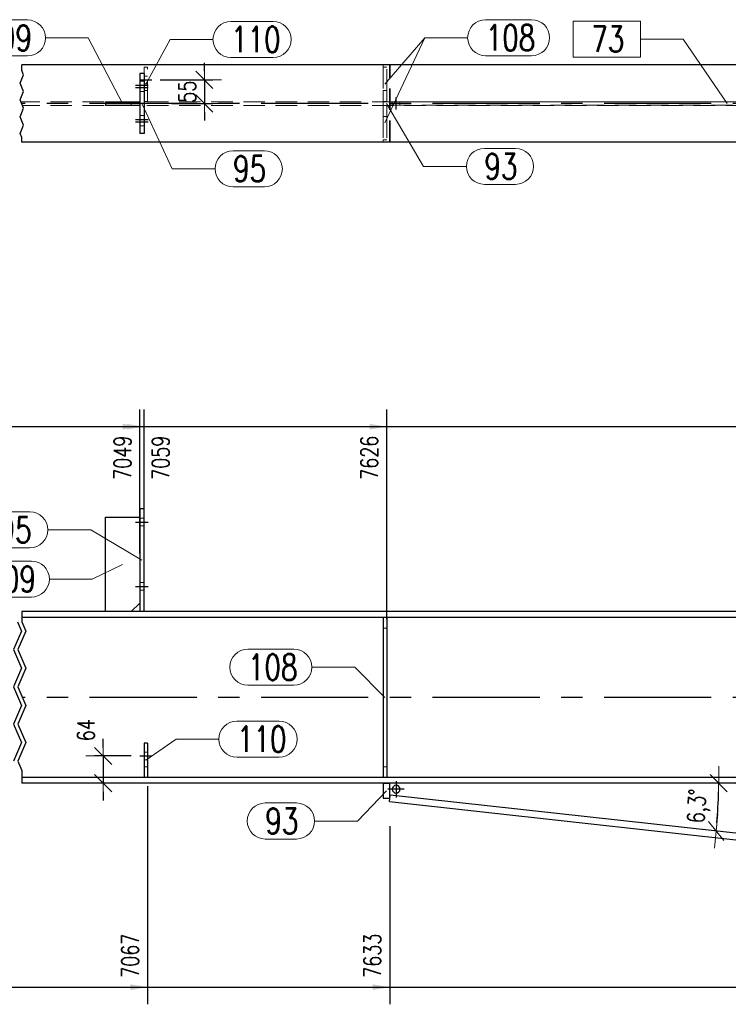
# Model space of a CAD drawing. Header units: millimetres. Extents: x 3526 to 4380, y 11541 to 12002.
# Tile 27 of 127: x 3710 to 3792, y 11625 to 11740. Entities that reach past the tile are written whole.
import ezdxf

# ---------------------------------------------------------------- set-up
doc = ezdxf.new("R2010")
doc.units = ezdxf.units.MM
doc.header["$LTSCALE"] = 10
doc.linetypes.add('HIDDEN', pattern=[0.375, 0.25, -0.125])
doc.linetypes.add('MITTE', pattern=[2, 1.25, -0.25, 0.25, -0.25])
doc.layers.get('Defpoints').update_dxf_attribs({"color": 1})
for name, color, linetype, lineweight in [('PS_DIM', 4, 'Continuous', 13), ('PS_Hidden', 2, 'HIDDEN', 9), ('PS_Pos', 1, 'Continuous', 15), ('PS_SOLID', 7, 'Continuous', 30)]:
    doc.layers.add(name, color=color, linetype=linetype, lineweight=lineweight)
doc.layers.add('PS_MID', color=5, linetype='MITTE')
doc.layers.add('PS_SHAPE', color=3, linetype='Continuous')
doc.styles.add('simplex', font='simplex.shx', dxfattribs={"width": 0.75})
doc.dimstyles.new('1_20_GŁ_DS1-LS20', dxfattribs={"dimtxt": 2, "dimasz": 2, "dimexe": 2, "dimexo": 5, "dimgap": 1, "dimtad": 1, "dimjust": 4, "dimdec": 0, "dimlfac": 20, "dimtxsty": 'simplex', "dimblk1": 'NONE', "dimsah": 1, "dimcen": 2, "dimclrd": 256, "dimclre": 256, "dimclrt": 4, "dimadec": 1, "dimazin": 0, "dimtfac": 1, "dimtdec": 0, "dimtmove": 2, "dimatfit": 3, "dimfxl": 1, "dimarcsym": 0})
doc.dimstyles.new('1_20_PRZ', dxfattribs={"dimtxt": 2, "dimasz": 1, "dimexe": 2, "dimexo": 5, "dimgap": 1, "dimtad": 1, "dimdec": 0, "dimlfac": 20, "dimtxsty": 'simplex', "dimblk": 'dimznak', "dimcen": 2, "dimse1": 1, "dimse2": 1, "dimclrd": 256, "dimclrt": 4, "dimadec": 1, "dimazin": 0, "dimtfac": 1, "dimtdec": 0, "dimtix": 1, "dimtmove": 2, "dimatfit": 3, "dimldrblk": 'dim-grot', "dimfxl": 1, "dimarcsym": 0})
doc.dimstyles.new('1_20_SC', dxfattribs={"dimtxt": 2, "dimasz": 1, "dimexe": 1, "dimexo": 1, "dimgap": 1, "dimtad": 1, "dimdec": 0, "dimlfac": 20, "dimtxsty": 'simplex', "dimblk": 'dimznak', "dimcen": 2, "dimclrd": 256, "dimclre": 256, "dimclrt": 4, "dimadec": 1, "dimazin": 0, "dimtfac": 1, "dimtdec": 0, "dimtix": 1, "dimtmove": 2, "dimatfit": 3, "dimldrblk": 'dim-grot', "dimfxl": 1, "dimarcsym": 0})

# ---------------------------------------------------------------- blocks, each defined once
blk = doc.blocks.new('dimznak')
at = {"color": 0}
for points in [[(0, 2), (0, -2)], [(-2, 0), (2, 0)]]:
    blk.add_lwpolyline(points, dxfattribs=at)
at = {"color": 2}
blk.add_lwpolyline([(1, 1), (-1, -1)], dxfattribs=at)
blk = doc.blocks.new('*D45')
at = {"layer": 'Defpoints', "color": 0, "transparency": 16777216}
for p in [(3865.36, 11674.71), (3863.68, 11657.97), (3709.96, 11651.9), (3867.79, 11651.9), (3869.55, 11635.43)]:
    blk.add_point(p, dxfattribs=at)
at = {"layer": 'PS_DIM', "lineweight": -2, "transparency": 16777216}
blk.add_arc((3867.79, 11651.9), 7.33, 103.9138, 172.1782, dxfattribs=at)
for p, rotation in [((3867.01, 11659.19), 10.0029117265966), ((3860.46, 11651.9), 266.0890910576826)]:
    blk.add_blockref('dimznak', p, dxfattribs=dict(at, rotation=rotation))
at = {"layer": 'PS_DIM', "color": 4, "transparency": 16777216, "insert": (3860.71, 11658.27), "char_height": 2, "attachment_point": 5, "rotation": 48.046, "style": 'simplex'}
blk.add_mtext('83,9°', dxfattribs=at)
blk = doc.blocks.new('dim-grot')
blk.add_hatch(color=256).paths.add_polyline_path([(0, 0), (-2, 0.5), (-2, -0.5)])
blk.add_lwpolyline([(0, 0), (-2, 0.5), (-2, -0.5), (0, 0)])
blk = doc.blocks.new('*D46')
at = {"layer": 'Defpoints', "color": 0, "transparency": 16777216}
for p in [(3709.96, 11651.23), (3867.86, 11651.23), (3752.9, 11649.85), (3791.09, 11647.51), (3869.38, 11636.98)]:
    blk.add_point(p, dxfattribs=at)
at = {"layer": 'PS_DIM', "lineweight": -2, "transparency": 16777216}
blk.add_arc((3740.43, 11651.23), 50.79, 354.8249, 358.8719, dxfattribs=at)
for p, rotation in [((3791.22, 11651.23), 89.43595851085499), ((3790.92, 11645.65), 264.2608571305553)]:
    blk.add_blockref('dimznak', p, dxfattribs=dict(at, rotation=rotation))
at = {"layer": 'PS_DIM', "color": 4, "transparency": 16777216, "insert": (3788.96, 11648.55), "char_height": 2, "attachment_point": 5, "rotation": 86.8484, "style": 'simplex'}
blk.add_mtext('6,3°', dxfattribs=at)
blk = doc.blocks.new('*D48')
at = {"layer": 'Defpoints', "color": 0, "transparency": 16777216}
for p in [(3723.71, 11654.4), (3719.44, 11651.23), (3723.71, 11651.23)]:
    blk.add_point(p, dxfattribs=at)
at = {"layer": 'PS_DIM', "lineweight": -2, "transparency": 16777216}
for p, q in [((3719.44, 11655.4), (3719.44, 11656.4)), ((3722.71, 11654.4), (3718.44, 11654.4)), ((3719.44, 11654.4), (3719.44, 11651.23)), ((3722.71, 11651.23), (3718.44, 11651.23)), ((3719.44, 11650.23), (3719.44, 11649.23))]:
    blk.add_line(p, q, dxfattribs=at)
for p, rotation in [((3719.44, 11654.4), 270), ((3719.44, 11651.23), 90)]:
    blk.add_blockref('dimznak', p, dxfattribs=dict(at, rotation=rotation))
at = {"layer": 'PS_DIM', "color": 4, "transparency": 16777216, "insert": (3717.44, 11657.41), "char_height": 2, "attachment_point": 5, "rotation": 90, "style": 'simplex'}
blk.add_mtext('64', dxfattribs=at)
blk = doc.blocks.new('*D98')
at = {"layer": 'Defpoints', "color": 0, "transparency": 16777216}
for p in [(3723.71, 11692.8), (3723.71, 11673), (3576.95, 11651.23)]:
    blk.add_point(p, dxfattribs=at)
at = {"layer": 'PS_DIM', "lineweight": -2, "transparency": 16777216}
for p, q in [((3576.95, 11656.23), (3576.95, 11694.8)), ((3723.71, 11678), (3723.71, 11694.8)), ((3576.95, 11692.8), (3721.71, 11692.8))]:
    blk.add_line(p, q, dxfattribs=at)
at = {"layer": 'PS_DIM', "transparency": 16777216}
blk.add_solid([(3721.71, 11693.13), (3721.71, 11692.47), (3723.71, 11692.8)], dxfattribs=at)
at = {"layer": 'PS_DIM', "color": 4, "transparency": 16777216, "insert": (3721.69, 11689.17), "char_height": 2, "attachment_point": 5, "rotation": 90, "style": 'simplex'}
blk.add_mtext('7049', dxfattribs=at)
blk = doc.blocks.new('_None')
blk = doc.blocks.new('*D99')
at = {"layer": 'Defpoints', "color": 0, "transparency": 16777216}
for p in [(3724.21, 11692.8), (3724.21, 11672.98), (3576.95, 11651.23)]:
    blk.add_point(p, dxfattribs=at)
at = {"layer": 'PS_DIM', "lineweight": -2, "transparency": 16777216}
for p, q in [((3576.95, 11656.23), (3576.95, 11694.8)), ((3724.21, 11677.98), (3724.21, 11694.8)), ((3576.95, 11692.8), (3722.21, 11692.8))]:
    blk.add_line(p, q, dxfattribs=at)
at = {"layer": 'PS_DIM', "transparency": 16777216}
blk.add_solid([(3722.21, 11693.13), (3722.21, 11692.47), (3724.21, 11692.8)], dxfattribs=at)
at = {"layer": 'PS_DIM', "color": 4, "transparency": 16777216, "insert": (3726.15, 11689.17), "char_height": 2, "attachment_point": 5, "rotation": 90, "style": 'simplex'}
blk.add_mtext('7059', dxfattribs=at)
blk = doc.blocks.new('*D100')
at = {"layer": 'Defpoints', "color": 0, "transparency": 16777216}
for p in [(3752.51, 11692.8), (3752.51, 11665.35), (3576.95, 11651.23)]:
    blk.add_point(p, dxfattribs=at)
at = {"layer": 'PS_DIM', "lineweight": -2, "transparency": 16777216}
for p, q in [((3576.95, 11656.23), (3576.95, 11694.8)), ((3752.51, 11670.35), (3752.51, 11694.8)), ((3576.95, 11692.8), (3750.51, 11692.8))]:
    blk.add_line(p, q, dxfattribs=at)
at = {"layer": 'PS_DIM', "transparency": 16777216}
blk.add_solid([(3750.51, 11693.13), (3750.51, 11692.47), (3752.51, 11692.8)], dxfattribs=at)
at = {"layer": 'PS_DIM', "color": 4, "transparency": 16777216, "insert": (3750.49, 11689.17), "char_height": 2, "attachment_point": 5, "rotation": 90, "style": 'simplex'}
blk.add_mtext('7626', dxfattribs=at)
blk = doc.blocks.new('*D101')
at = {"layer": 'Defpoints', "color": 0, "transparency": 16777216}
for p in [(3838.71, 11692.8), (3838.71, 11673.07), (3576.95, 11651.23)]:
    blk.add_point(p, dxfattribs=at)
at = {"layer": 'PS_DIM', "lineweight": -2, "transparency": 16777216}
for p, q in [((3576.95, 11656.23), (3576.95, 11694.8)), ((3838.71, 11678.07), (3838.71, 11694.8)), ((3576.95, 11692.8), (3836.71, 11692.8))]:
    blk.add_line(p, q, dxfattribs=at)
at = {"layer": 'PS_DIM', "transparency": 16777216}
blk.add_solid([(3836.71, 11693.13), (3836.71, 11692.47), (3838.71, 11692.8)], dxfattribs=at)
at = {"layer": 'PS_DIM', "color": 4, "transparency": 16777216, "insert": (3836.69, 11689.17), "char_height": 2, "attachment_point": 5, "rotation": 90, "style": 'simplex'}
blk.add_mtext('9349', dxfattribs=at)
blk = doc.blocks.new('*D102')
at = {"layer": 'Defpoints', "color": 0, "transparency": 16777216}
for p in [(3839.21, 11692.8), (3839.21, 11673.04), (3576.95, 11651.23)]:
    blk.add_point(p, dxfattribs=at)
at = {"layer": 'PS_DIM', "lineweight": -2, "transparency": 16777216}
for p, q in [((3576.95, 11656.23), (3576.95, 11694.8)), ((3839.21, 11678.04), (3839.21, 11694.8)), ((3576.95, 11692.8), (3837.21, 11692.8))]:
    blk.add_line(p, q, dxfattribs=at)
at = {"layer": 'PS_DIM', "transparency": 16777216}
blk.add_solid([(3837.21, 11693.13), (3837.21, 11692.47), (3839.21, 11692.8)], dxfattribs=at)
at = {"layer": 'PS_DIM', "color": 4, "transparency": 16777216, "insert": (3840.78, 11689.17), "char_height": 2, "attachment_point": 5, "rotation": 90, "style": 'simplex'}
blk.add_mtext('9359', dxfattribs=at)
blk = doc.blocks.new('*D103')
at = {"layer": 'Defpoints', "color": 0, "transparency": 16777216}
for p in [(3867.86, 11692.8), (3576.95, 11651.23), (3867.86, 11651.23)]:
    blk.add_point(p, dxfattribs=at)
at = {"layer": 'PS_DIM', "lineweight": -2, "transparency": 16777216}
for p, q in [((3576.95, 11656.23), (3576.95, 11694.8)), ((3867.86, 11656.23), (3867.86, 11694.8)), ((3576.95, 11692.8), (3865.86, 11692.8))]:
    blk.add_line(p, q, dxfattribs=at)
at = {"layer": 'PS_DIM', "transparency": 16777216}
blk.add_solid([(3865.86, 11693.13), (3865.86, 11692.47), (3867.86, 11692.8)], dxfattribs=at)
at = {"layer": 'PS_DIM', "color": 4, "transparency": 16777216, "insert": (3865.84, 11689.14), "char_height": 2, "attachment_point": 5, "rotation": 90, "style": 'simplex'}
blk.add_mtext('9933', dxfattribs=at)
blk = doc.blocks.new('*D104')
at = {"layer": 'Defpoints', "color": 0, "transparency": 16777216}
for p in [(3870.54, 11692.8), (3576.95, 11651.23), (3870.54, 11635.54)]:
    blk.add_point(p, dxfattribs=at)
at = {"layer": 'PS_DIM', "lineweight": -2, "transparency": 16777216}
for p, q in [((3576.95, 11656.23), (3576.95, 11694.8)), ((3870.54, 11640.54), (3870.54, 11694.8)), ((3576.95, 11692.8), (3868.54, 11692.8))]:
    blk.add_line(p, q, dxfattribs=at)
at = {"layer": 'PS_DIM', "transparency": 16777216}
blk.add_solid([(3868.54, 11693.13), (3868.54, 11692.47), (3870.54, 11692.8)], dxfattribs=at)
at = {"layer": 'PS_DIM', "color": 4, "transparency": 16777216, "insert": (3872.15, 11689.17), "char_height": 2, "attachment_point": 5, "rotation": 90, "style": 'simplex'}
blk.add_mtext('9986', dxfattribs=at)
blk = doc.blocks.new('*D109')
at = {"layer": 'Defpoints', "color": 0, "transparency": 16777216}
for p in [(3724.61, 11655.9), (3576.95, 11651.23), (3724.61, 11627.45)]:
    blk.add_point(p, dxfattribs=at)
at = {"layer": 'PS_DIM', "lineweight": -2, "transparency": 16777216}
for p, q in [((3724.61, 11650.9), (3724.61, 11625.45)), ((3576.95, 11646.23), (3576.95, 11625.45)), ((3576.95, 11627.45), (3722.61, 11627.45))]:
    blk.add_line(p, q, dxfattribs=at)
at = {"layer": 'PS_DIM', "transparency": 16777216}
blk.add_solid([(3722.61, 11627.78), (3722.61, 11627.11), (3724.61, 11627.45)], dxfattribs=at)
at = {"layer": 'PS_DIM', "color": 4, "transparency": 16777216, "insert": (3722.59, 11631.11), "char_height": 2, "attachment_point": 5, "rotation": 90, "style": 'simplex'}
blk.add_mtext('7067', dxfattribs=at)
blk = doc.blocks.new('*D110')
at = {"layer": 'Defpoints', "color": 0, "transparency": 16777216}
for p in [(3576.95, 11651.23), (3752.86, 11651.23), (3752.86, 11627.45)]:
    blk.add_point(p, dxfattribs=at)
at = {"layer": 'PS_DIM', "lineweight": -2, "transparency": 16777216}
for p, q in [((3576.95, 11646.23), (3576.95, 11625.45)), ((3752.86, 11646.23), (3752.86, 11625.45)), ((3576.95, 11627.45), (3750.86, 11627.45))]:
    blk.add_line(p, q, dxfattribs=at)
at = {"layer": 'PS_DIM', "transparency": 16777216}
blk.add_solid([(3750.86, 11627.78), (3750.86, 11627.11), (3752.86, 11627.45)], dxfattribs=at)
at = {"layer": 'PS_DIM', "color": 4, "transparency": 16777216, "insert": (3750.84, 11631.11), "char_height": 2, "attachment_point": 5, "rotation": 90, "style": 'simplex'}
blk.add_mtext('7633', dxfattribs=at)
blk = doc.blocks.new('*D111')
at = {"layer": 'Defpoints', "color": 0, "transparency": 16777216}
for p in [(3839.61, 11655.9), (3576.95, 11651.23), (3839.61, 11627.45)]:
    blk.add_point(p, dxfattribs=at)
at = {"layer": 'PS_DIM', "lineweight": -2, "transparency": 16777216}
for p, q in [((3839.61, 11650.9), (3839.61, 11625.45)), ((3576.95, 11646.23), (3576.95, 11625.45)), ((3576.95, 11627.45), (3837.61, 11627.45))]:
    blk.add_line(p, q, dxfattribs=at)
at = {"layer": 'PS_DIM', "transparency": 16777216}
blk.add_solid([(3837.61, 11627.78), (3837.61, 11627.11), (3839.61, 11627.45)], dxfattribs=at)
at = {"layer": 'PS_DIM', "color": 4, "transparency": 16777216, "insert": (3837.59, 11631.11), "char_height": 2, "attachment_point": 5, "rotation": 90, "style": 'simplex'}
blk.add_mtext('9367', dxfattribs=at)
blk = doc.blocks.new('*D112')
at = {"layer": 'Defpoints', "color": 0, "transparency": 16777216}
for p in [(3576.95, 11651.23), (3867.86, 11651.23), (3867.86, 11627.45)]:
    blk.add_point(p, dxfattribs=at)
at = {"layer": 'PS_DIM', "lineweight": -2, "transparency": 16777216}
for p, q in [((3576.95, 11646.23), (3576.95, 11625.45)), ((3867.86, 11646.23), (3867.86, 11625.45)), ((3576.95, 11627.45), (3865.86, 11627.45))]:
    blk.add_line(p, q, dxfattribs=at)
at = {"layer": 'PS_DIM', "transparency": 16777216}
blk.add_solid([(3865.86, 11627.78), (3865.86, 11627.11), (3867.86, 11627.45)], dxfattribs=at)
at = {"layer": 'PS_DIM', "color": 4, "transparency": 16777216, "insert": (3865.84, 11631.11), "char_height": 2, "attachment_point": 5, "rotation": 90, "style": 'simplex'}
blk.add_mtext('9933', dxfattribs=at)
blk = doc.blocks.new('*D113')
at = {"layer": 'Defpoints', "color": 0, "transparency": 16777216}
for p in [(3576.95, 11651.23), (3870.54, 11635.54), (3870.54, 11627.45)]:
    blk.add_point(p, dxfattribs=at)
at = {"layer": 'PS_DIM', "lineweight": -2, "transparency": 16777216}
for p, q in [((3576.95, 11646.23), (3576.95, 11625.45)), ((3870.54, 11630.54), (3870.54, 11625.45)), ((3576.95, 11627.45), (3868.54, 11627.45))]:
    blk.add_line(p, q, dxfattribs=at)
at = {"layer": 'PS_DIM', "transparency": 16777216}
blk.add_solid([(3868.54, 11627.78), (3868.54, 11627.11), (3870.54, 11627.45)], dxfattribs=at)
at = {"layer": 'PS_DIM', "color": 4, "transparency": 16777216, "insert": (3872.57, 11631.07), "char_height": 2, "attachment_point": 5, "rotation": 90, "style": 'simplex'}
blk.add_mtext('9986', dxfattribs=at)
blk = doc.blocks.new('*D222')
at = {"layer": 'Defpoints', "color": 0, "transparency": 16777216}
for p in [(3725.11, 11733.23), (3726.47, 11730.48), (3731.25, 11730.48)]:
    blk.add_point(p, dxfattribs=at)
at = {"layer": 'PS_DIM', "lineweight": -2, "transparency": 16777216}
for p, q in [((3731.25, 11734.23), (3731.25, 11735.23)), ((3726.11, 11733.23), (3732.25, 11733.23)), ((3731.25, 11733.23), (3731.25, 11730.48)), ((3727.47, 11730.48), (3732.25, 11730.48)), ((3731.25, 11729.48), (3731.25, 11728.48))]:
    blk.add_line(p, q, dxfattribs=at)
for p, rotation in [((3731.25, 11733.23), 270), ((3731.25, 11730.48), 90)]:
    blk.add_blockref('dimznak', p, dxfattribs=dict(at, rotation=rotation))
at = {"layer": 'PS_DIM', "color": 4, "transparency": 16777216, "insert": (3729.25, 11731.85), "char_height": 2, "attachment_point": 5, "rotation": 90, "style": 'simplex'}
blk.add_mtext('55', dxfattribs=at)
blk = doc.blocks.new('*X366')
at = {"color": 1}
for p, q in [((3709.96, 11671.23), (3709.96, 11670.05)), ((3709.46, 11670.05), (3709.92, 11668.97)), ((3709.96, 11670.05), (3710.42, 11668.97)), ((3709.92, 11668.97), (3709, 11666.8)), ((3710.42, 11668.97), (3709.5, 11666.8)), ((3709, 11666.8), (3709.92, 11664.63)), ((3709.5, 11666.8), (3710.42, 11664.63)), ((3709.92, 11664.63), (3709, 11662.47)), ((3710.42, 11664.63), (3709.5, 11662.47)), ((3709, 11662.47), (3709.92, 11660.3)), ((3709.5, 11662.47), (3710.42, 11660.3)), ((3709.92, 11660.3), (3709, 11658.13)), ((3710.42, 11660.3), (3709.5, 11658.13)), ((3709, 11658.13), (3709.92, 11655.96)), ((3709.5, 11658.13), (3710.42, 11655.96)), ((3709.92, 11655.96), (3709, 11653.8)), ((3710.42, 11655.96), (3709.5, 11653.8)), ((3709.5, 11653.8), (3709.96, 11652.71)), ((3709.96, 11652.71), (3709.96, 11651.23))]:
    blk.add_line(p, q, dxfattribs=at)
at = {"layer": 'PS_Hidden', "color": 2, "linetype": 'HIDDEN'}
for p, q in [((3724.21, 11682.13), (3723.71, 11682.13)), ((3724.21, 11681.23), (3723.71, 11681.23)), ((3724.21, 11674.63), (3723.71, 11674.63)), ((3724.21, 11673.73), (3723.71, 11673.73)), ((3752.11, 11669.3), (3752.51, 11669.3)), ((3724.61, 11654.85), (3724.21, 11654.85)), ((3724.61, 11653.95), (3724.21, 11653.95)), ((3724.61, 11653.15), (3724.21, 11653.15)), ((3752.51, 11653.15), (3752.11, 11653.15))]:
    blk.add_line(p, q, dxfattribs=at)
at = {"layer": 'PS_MID', "color": 5, "linetype": 'MITTE'}
for p, q in [((3723.21, 11681.68), (3724.71, 11681.68)), ((3723.21, 11681.68), (3724.71, 11681.68)), ((3723.21, 11681.68), (3724.71, 11681.68)), ((3723.21, 11681.68), (3724.71, 11681.68)), ((3723.21, 11674.18), (3724.71, 11674.18)), ((3723.21, 11674.18), (3724.71, 11674.18)), ((3723.21, 11674.18), (3724.71, 11674.18)), ((3723.21, 11674.18), (3724.71, 11674.18)), ((3870.36, 11661.23), (3709.96, 11661.23)), ((3723.71, 11654.4), (3725.11, 11654.4)), ((3723.71, 11654.4), (3725.11, 11654.4)), ((3753.61, 11651.48), (3753.61, 11649.58)), ((3754.56, 11650.53), (3752.66, 11650.53))]:
    blk.add_line(p, q, dxfattribs=at)
at = {"layer": 'PS_SOLID', "color": 7, "linetype": 'Continuous'}
for p, q in [((3723.71, 11683.23), (3723.71, 11671.23)), ((3724.21, 11683.23), (3723.71, 11683.23)), ((3724.21, 11671.23), (3724.21, 11683.23)), ((3719.71, 11671.23), (3719.71, 11682.23)), ((3719.71, 11682.23), (3723.71, 11682.23)), ((3722.71, 11671.23), (3723.71, 11672.23)), ((3865.73, 11671.23), (3709.96, 11671.23)), ((3865.8, 11670.55), (3709.96, 11670.55)), ((3752.11, 11670.55), (3752.11, 11651.9)), ((3752.51, 11670.55), (3752.51, 11651.9)), ((3724.61, 11655.9), (3724.21, 11655.9)), ((3724.21, 11655.9), (3724.21, 11651.9)), ((3724.61, 11655.9), (3724.61, 11651.9)), ((3867.79, 11651.9), (3709.96, 11651.9)), ((3867.86, 11651.23), (3709.96, 11651.23)), ((3752.11, 11651.23), (3752.11, 11649.48)), ((3752.11, 11651.23), (3752.86, 11651.23)), ((3752.86, 11649.48), (3752.86, 11651.23)), ((3752.11, 11649.48), (3752.86, 11649.48)), ((3752.82, 11649.1), (3752.9, 11649.85)), ((3752.82, 11649.1), (3869.31, 11636.24)), ((3752.9, 11649.85), (3752.86, 11649.85)), ((3869.38, 11636.98), (3752.9, 11649.85))]:
    blk.add_line(p, q, dxfattribs=at)
at = {"layer": 'PS_SOLID', "color": 7, "extrusion": (0, 0, -1)}
blk.add_circle((-3753.61, 11650.53), 0.45, dxfattribs=at)
blk = doc.blocks.new('*X369')
at = {"color": 1}
for p, q in [((3705.82, 11677.13), (3711.07, 11677.13)), ((3721.71, 11676.73), (3718.17, 11675.03)), ((3713.17, 11675.03), (3718.17, 11675.03)), ((3705.82, 11672.93), (3711.07, 11672.93))]:
    blk.add_line(p, q, dxfattribs=at)
for centre, start, end in [((3705.82, 11675.03), 90, 270), ((3711.07, 11675.03), 270, 90)]:
    blk.add_arc(centre, 2.1, start, end, dxfattribs=at)
at = {"color": 2, "style": 'simplex', "width": 0.75}
blk.add_text('109', height=3, dxfattribs=at).set_placement((3705.82, 11673.53))
blk = doc.blocks.new('*X370')
at = {"color": 1}
for p, q in [((3707.24, 11682.86), (3710.89, 11682.86)), ((3712.99, 11680.76), (3717.99, 11680.76)), ((3723.96, 11677.23), (3717.99, 11680.76)), ((3707.24, 11678.66), (3710.89, 11678.66))]:
    blk.add_line(p, q, dxfattribs=at)
for centre, start, end in [((3707.24, 11680.76), 90, 270), ((3710.89, 11680.76), 270, 90)]:
    blk.add_arc(centre, 2.1, start, end, dxfattribs=at)
at = {"color": 2, "style": 'simplex', "width": 0.75}
blk.add_text('95', height=3, dxfattribs=at).set_placement((3707.24, 11679.26))
blk = doc.blocks.new('*X371')
at = {"color": 1}
for p, q in [((3735.04, 11658.47), (3739.97, 11658.47)), ((3724.41, 11653.9), (3727.94, 11656.37)), ((3727.94, 11656.37), (3732.94, 11656.37)), ((3735.04, 11654.27), (3739.97, 11654.27))]:
    blk.add_line(p, q, dxfattribs=at)
for centre, start, end in [((3735.04, 11656.37), 90, 270), ((3739.97, 11656.37), 270, 90)]:
    blk.add_arc(centre, 2.1, start, end, dxfattribs=at)
at = {"color": 2, "style": 'simplex', "width": 0.75}
blk.add_text('110', height=3, dxfattribs=at).set_placement((3735.04, 11654.87))
blk = doc.blocks.new('*X372')
at = {"color": 1}
for p, q in [((3735.04, 11658.47), (3739.97, 11658.47)), ((3724.41, 11653.9), (3727.94, 11656.37)), ((3727.94, 11656.37), (3732.94, 11656.37)), ((3735.04, 11654.27), (3739.97, 11654.27))]:
    blk.add_line(p, q, dxfattribs=at)
for centre, start, end in [((3735.04, 11656.37), 90, 270), ((3739.97, 11656.37), 270, 90)]:
    blk.add_arc(centre, 2.1, start, end, dxfattribs=at)
at = {"color": 2, "style": 'simplex', "width": 0.75}
blk.add_text('110', height=3, dxfattribs=at).set_placement((3735.04, 11654.87))
blk = doc.blocks.new('*X386')
at = {"color": 1}
for p, q in [((3752.49, 11650.35), (3749.1, 11646.82)), ((3738.35, 11648.92), (3742, 11648.92)), ((3744.1, 11646.82), (3749.1, 11646.82)), ((3738.35, 11644.72), (3742, 11644.72))]:
    blk.add_line(p, q, dxfattribs=at)
for centre, start, end in [((3738.35, 11646.82), 90, 270), ((3742, 11646.82), 270, 90)]:
    blk.add_arc(centre, 2.1, start, end, dxfattribs=at)
at = {"color": 2, "style": 'simplex', "width": 0.75}
blk.add_text('93', height=3, dxfattribs=at).set_placement((3738.35, 11645.32))
blk = doc.blocks.new('*X387')
at = {"color": 1}
for p, q in [((3736.32, 11666.86), (3741.68, 11666.86)), ((3743.78, 11664.76), (3748.78, 11664.76)), ((3752.31, 11661.23), (3748.78, 11664.76)), ((3736.32, 11662.66), (3741.68, 11662.66))]:
    blk.add_line(p, q, dxfattribs=at)
for centre, start, end in [((3736.32, 11664.76), 90, 270), ((3741.68, 11664.76), 270, 90)]:
    blk.add_arc(centre, 2.1, start, end, dxfattribs=at)
at = {"color": 2, "style": 'simplex', "width": 0.75}
blk.add_text('108', height=3, dxfattribs=at).set_placement((3736.32, 11663.26))
blk = doc.blocks.new('*X388')
at = {"color": 1}
for p, q in [((3736.32, 11666.86), (3741.68, 11666.86)), ((3743.78, 11664.76), (3748.78, 11664.76)), ((3752.31, 11661.23), (3748.78, 11664.76)), ((3736.32, 11662.66), (3741.68, 11662.66))]:
    blk.add_line(p, q, dxfattribs=at)
for centre, start, end in [((3736.32, 11664.76), 90, 270), ((3741.68, 11664.76), 270, 90)]:
    blk.add_arc(centre, 2.1, start, end, dxfattribs=at)
at = {"color": 2, "style": 'simplex', "width": 0.75}
blk.add_text('108', height=3, dxfattribs=at).set_placement((3736.32, 11663.26))
blk = doc.blocks.new('*X595')
at = {"color": 1}
for p, q in [((3709.96, 11734.31), (3709.96, 11734.98)), ((3710.16, 11733.82), (3709.96, 11734.31)), ((3709.75, 11732.84), (3710.16, 11733.82)), ((3710.16, 11731.87), (3709.75, 11732.84)), ((3709.75, 11730.89), (3710.16, 11731.87)), ((3710.16, 11729.92), (3709.75, 11730.89)), ((3709.75, 11728.94), (3710.16, 11729.92)), ((3710.16, 11727.97), (3709.75, 11728.94)), ((3709.75, 11726.99), (3710.16, 11727.97)), ((3709.96, 11726.51), (3709.75, 11726.99)), ((3709.96, 11725.98), (3709.96, 11726.51))]:
    blk.add_line(p, q, dxfattribs=at)
at = {"layer": 'PS_Hidden', "color": 2, "linetype": 'HIDDEN'}
for p, q in [((3724.21, 11734.73), (3724.21, 11733.98)), ((3724.61, 11734.73), (3724.21, 11734.73)), ((3724.61, 11730.73), (3724.61, 11734.73)), ((3752.11, 11734.73), (3752.11, 11734.98)), ((3752.51, 11734.73), (3752.11, 11734.73)), ((3752.11, 11734.73), (3752.11, 11731.98)), ((3752.51, 11731.98), (3752.51, 11734.73)), ((3752.82, 11725.98), (3752.82, 11734.98)), ((3752.86, 11725.98), (3752.86, 11734.98)), ((3752.9, 11725.98), (3752.9, 11734.98)), ((3723.71, 11733.08), (3724.21, 11733.08)), ((3724.61, 11733.68), (3724.21, 11733.68)), ((3723.71, 11731.88), (3724.21, 11731.88)), ((3724.61, 11732.78), (3724.21, 11732.78)), ((3724.61, 11731.98), (3724.21, 11731.98)), ((3752.11, 11731.98), (3752.51, 11731.98)), ((3752.11, 11730.73), (3752.11, 11731.98)), ((3752.51, 11731.98), (3752.51, 11730.73)), ((3865.8, 11730.69), (3709.96, 11730.69)), ((3722.71, 11730.68), (3722.71, 11730.28)), ((3724.61, 11730.73), (3724.21, 11730.73)), ((3752.11, 11730.23), (3752.11, 11730.73)), ((3752.51, 11730.73), (3752.11, 11730.73)), ((3752.86, 11730.68), (3752.86, 11730.28)), ((3752.86, 11730.68), (3834.71, 11730.68)), ((3753.16, 11730.68), (3753.16, 11730.28)), ((3754.06, 11730.68), (3754.06, 11730.28)), ((3865.8, 11730.26), (3709.96, 11730.26)), ((3752.11, 11728.98), (3752.11, 11730.23)), ((3752.11, 11730.23), (3752.51, 11730.23)), ((3752.51, 11730.23), (3752.51, 11728.98)), ((3752.86, 11730.28), (3834.71, 11730.28)), ((3723.71, 11729.08), (3724.21, 11729.08)), ((3752.11, 11728.98), (3752.11, 11726.23)), ((3752.51, 11728.98), (3752.11, 11728.98)), ((3752.51, 11728.98), (3752.51, 11726.23)), ((3723.71, 11727.88), (3724.21, 11727.88)), ((3752.51, 11726.23), (3752.11, 11726.23)), ((3752.11, 11725.98), (3752.11, 11726.23))]:
    blk.add_line(p, q, dxfattribs=at)
at = {"layer": 'PS_MID', "color": 5, "linetype": 'MITTE'}
for p, q in [((3723.71, 11733.23), (3725.11, 11733.23)), ((3723.21, 11732.63), (3724.71, 11732.63)), ((3723.21, 11732.63), (3724.71, 11732.63)), ((3723.21, 11732.33), (3724.71, 11732.33)), ((3723.21, 11732.33), (3724.71, 11732.33)), ((3753.61, 11729.78), (3753.61, 11731.18)), ((3870.36, 11730.48), (3709.96, 11730.48)), ((3723.21, 11728.63), (3724.71, 11728.63)), ((3723.21, 11728.63), (3724.71, 11728.63)), ((3723.21, 11728.33), (3724.71, 11728.33)), ((3723.21, 11728.33), (3724.71, 11728.33))]:
    blk.add_line(p, q, dxfattribs=at)
at = {"layer": 'PS_SOLID', "color": 7, "linetype": 'Continuous'}
for p, q in [((3865.36, 11734.98), (3709.96, 11734.98)), ((3723.71, 11733.98), (3723.71, 11726.98)), ((3724.21, 11733.98), (3723.71, 11733.98)), ((3724.21, 11733.98), (3724.21, 11726.98)), ((3719.71, 11730.68), (3723.71, 11730.68)), ((3719.71, 11730.68), (3719.71, 11730.28)), ((3719.71, 11730.28), (3723.71, 11730.28)), ((3865.36, 11725.98), (3709.96, 11725.98)), ((3724.21, 11726.98), (3723.71, 11726.98))]:
    blk.add_line(p, q, dxfattribs=at)
blk = doc.blocks.new('*X606')
at = {"color": 1}
for p, q in [((3705.36, 11740.22), (3710.61, 11740.22)), ((3712.71, 11738.12), (3717.71, 11738.12)), ((3721.71, 11730.48), (3717.71, 11738.12)), ((3705.36, 11736.02), (3710.61, 11736.02))]:
    blk.add_line(p, q, dxfattribs=at)
for centre, start, end in [((3705.36, 11738.12), 90, 270), ((3710.61, 11738.12), 270, 90)]:
    blk.add_arc(centre, 2.1, start, end, dxfattribs=at)
at = {"color": 2, "style": 'simplex', "width": 0.75}
blk.add_text('109', height=3, dxfattribs=at).set_placement((3705.36, 11736.62))
blk = doc.blocks.new('*X608')
at = {"color": 1}
for p, q in [((3782.1, 11740.09), (3774.26, 11740.09)), ((3774.26, 11740.09), (3774.26, 11735.89)), ((3782.1, 11735.89), (3782.1, 11740.09)), ((3782.1, 11737.99), (3787.1, 11737.99)), ((3792.21, 11730.48), (3787.1, 11737.99)), ((3774.26, 11735.89), (3782.1, 11735.89))]:
    blk.add_line(p, q, dxfattribs=at)
at = {"color": 30, "style": 'simplex', "width": 0.75}
blk.add_text('73', height=3, dxfattribs=at).set_placement((3776.36, 11736.49))
blk = doc.blocks.new('*X609')
at = {"color": 1}
for p, q in [((3723.96, 11730.48), (3727.49, 11722.87)), ((3734.59, 11724.97), (3738.24, 11724.97)), ((3727.49, 11722.87), (3732.49, 11722.87)), ((3734.59, 11720.77), (3738.24, 11720.77))]:
    blk.add_line(p, q, dxfattribs=at)
for centre, start, end in [((3734.59, 11722.87), 90, 270), ((3738.24, 11722.87), 270, 90)]:
    blk.add_arc(centre, 2.1, start, end, dxfattribs=at)
at = {"color": 2, "style": 'simplex', "width": 0.75}
blk.add_text('95', height=3, dxfattribs=at).set_placement((3734.59, 11721.37))
blk = doc.blocks.new('*X611')
at = {"color": 1}
for p, q in [((3734.35, 11740.05), (3739.28, 11740.05)), ((3724.41, 11732.73), (3727.25, 11737.95)), ((3727.25, 11737.95), (3732.25, 11737.95)), ((3734.35, 11735.85), (3739.28, 11735.85))]:
    blk.add_line(p, q, dxfattribs=at)
for centre, start, end in [((3734.35, 11737.95), 90, 270), ((3739.28, 11737.95), 270, 90)]:
    blk.add_arc(centre, 2.1, start, end, dxfattribs=at)
at = {"color": 2, "style": 'simplex', "width": 0.75}
blk.add_text('110', height=3, dxfattribs=at).set_placement((3734.35, 11736.45))
blk = doc.blocks.new('*X627')
at = {"color": 1}
for p, q in [((3752.49, 11730.48), (3756.8, 11723.15)), ((3763.9, 11725.25), (3767.54, 11725.25)), ((3756.8, 11723.15), (3761.8, 11723.15)), ((3763.9, 11721.05), (3767.54, 11721.05))]:
    blk.add_line(p, q, dxfattribs=at)
for centre, start, end in [((3763.9, 11723.15), 90, 270), ((3767.54, 11723.15), 270, 90)]:
    blk.add_arc(centre, 2.1, start, end, dxfattribs=at)
at = {"color": 2, "style": 'simplex', "width": 0.75}
blk.add_text('93', height=3, dxfattribs=at).set_placement((3763.9, 11721.65))
blk = doc.blocks.new('*X628')
at = {"color": 1}
for p, q in [((3764.05, 11740.25), (3769.41, 11740.25)), ((3752.31, 11728.23), (3756.95, 11738.15)), ((3756.95, 11738.15), (3761.95, 11738.15)), ((3764.05, 11736.05), (3769.41, 11736.05))]:
    blk.add_line(p, q, dxfattribs=at)
for centre, start, end in [((3764.05, 11738.15), 90, 270), ((3769.41, 11738.15), 270, 90)]:
    blk.add_arc(centre, 2.1, start, end, dxfattribs=at)
at = {"color": 2, "style": 'simplex', "width": 0.75}
blk.add_text('108', height=3, dxfattribs=at).set_placement((3764.05, 11736.65))
blk = doc.blocks.new('*X629')
at = {"color": 1}
for p, q in [((3764.05, 11740.25), (3769.41, 11740.25)), ((3752.31, 11732.73), (3756.95, 11738.15)), ((3756.95, 11738.15), (3761.95, 11738.15)), ((3764.05, 11736.05), (3769.41, 11736.05))]:
    blk.add_line(p, q, dxfattribs=at)
for centre, start, end in [((3764.05, 11738.15), 90, 270), ((3769.41, 11738.15), 270, 90)]:
    blk.add_arc(centre, 2.1, start, end, dxfattribs=at)
at = {"color": 2, "style": 'simplex', "width": 0.75}
blk.add_text('108', height=3, dxfattribs=at).set_placement((3764.05, 11736.65))

msp = doc.modelspace()

# ---------------------------------------------------------------- block references
at = {"layer": 'PS_Pos'}
for name in ['*X606', '*X611', '*X628', '*X629', '*X608', '*X609', '*X627', '*X370', '*X369', '*X387', '*X388', '*X371', '*X372', '*X386']:
    msp.add_blockref(name, (0, 0), dxfattribs=at)
at = {"layer": 'PS_SHAPE'}
for name in ['*X595', '*X366']:
    msp.add_blockref(name, (0, 0), dxfattribs=at)

# ---------------------------------------------------------------- dimensions: what is measured, and where the dimension line sits
at = {"layer": 'PS_DIM'}
dim = msp.add_linear_dim(base=(3731.249, 11730.476), p1=(3725.109, 11733.226), p2=(3726.466, 11730.476), angle=90, dimstyle='1_20_SC', dxfattribs=at)
dim.commit()
dim.dimension.update_dxf_attribs({"geometry": '*D222', "text_midpoint": (3729.249, 11731.851)})
for base, p2, text, picture, middle in [((3723.709, 11692.799), (3723.709, 11672.998), '7049', '*D98', (3721.689, 11689.172)), ((3724.209, 11692.799), (3724.209, 11672.978), '7059', '*D99', (3726.151, 11689.172)), ((3752.511, 11692.799), (3752.511, 11665.347), '7626', '*D100', (3750.491, 11689.172)), ((3838.709, 11692.799), (3838.709, 11673.069), '9349', '*D101', (3836.689, 11689.172)), ((3839.209, 11692.799), (3839.209, 11673.037), '9359', '*D102', (3840.776, 11689.172)), ((3867.861, 11692.799), (3867.861, 11651.227), '9933', '*D103', (3865.841, 11689.136)), ((3870.542, 11692.799), (3870.542, 11635.536), '9986', '*D104', (3872.153, 11689.172)), ((3724.609, 11627.448), (3724.609, 11655.902), '7067', '*D109', (3722.589, 11631.111)), ((3839.609, 11627.448), (3839.609, 11655.902), '9367', '*D111', (3837.589, 11631.111)), ((3752.861, 11627.448), (3752.861, 11651.227), '7633', '*D110', (3750.841, 11631.111)), ((3867.861, 11627.448), (3867.861, 11651.227), '9933', '*D112', (3865.841, 11631.111)), ((3870.542, 11627.448), (3870.542, 11635.536), '9986', '*D113', (3872.574, 11631.075))]:
    dim = msp.add_linear_dim(base=base, p1=(3576.952, 11651.227), p2=p2, text=text, dimstyle='1_20_GŁ_DS1-LS20', dxfattribs=at)
    dim.commit()
    dim.dimension.update_dxf_attribs({"geometry": picture, "text_midpoint": middle, "dimtype": 128, "text_rotation": 90})
for base, line1, line2, picture, middle in [((3863.683, 11657.975), ((3867.789, 11651.902), (3709.959, 11651.902)), ((3869.547, 11635.43), (3865.355, 11674.707)), '*D45', (3860.709, 11658.267)), ((3791.088, 11647.505), ((3867.861, 11651.227), (3709.959, 11651.227)), ((3869.382, 11636.984), (3752.903, 11649.849)), '*D46', (3788.961, 11648.555))]:
    dim = msp.add_angular_dim_2l(base=base, line1=line1, line2=line2, dimstyle='1_20_PRZ', dxfattribs=at)
    dim.commit()
    dim.dimension.update_dxf_attribs({"geometry": picture, "text_midpoint": middle})
dim = msp.add_linear_dim(base=(3719.439415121, 11651.22675529), p1=(3723.708511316, 11654.401755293), p2=(3723.708511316, 11651.22675529), angle=90, dimstyle='1_20_SC', dxfattribs=at)
dim.commit()
dim.dimension.update_dxf_attribs({"geometry": '*D48', "text_midpoint": (3717.439415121, 11657.406984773), "dimtype": 128})

doc.saveas('drawing.dxf')
